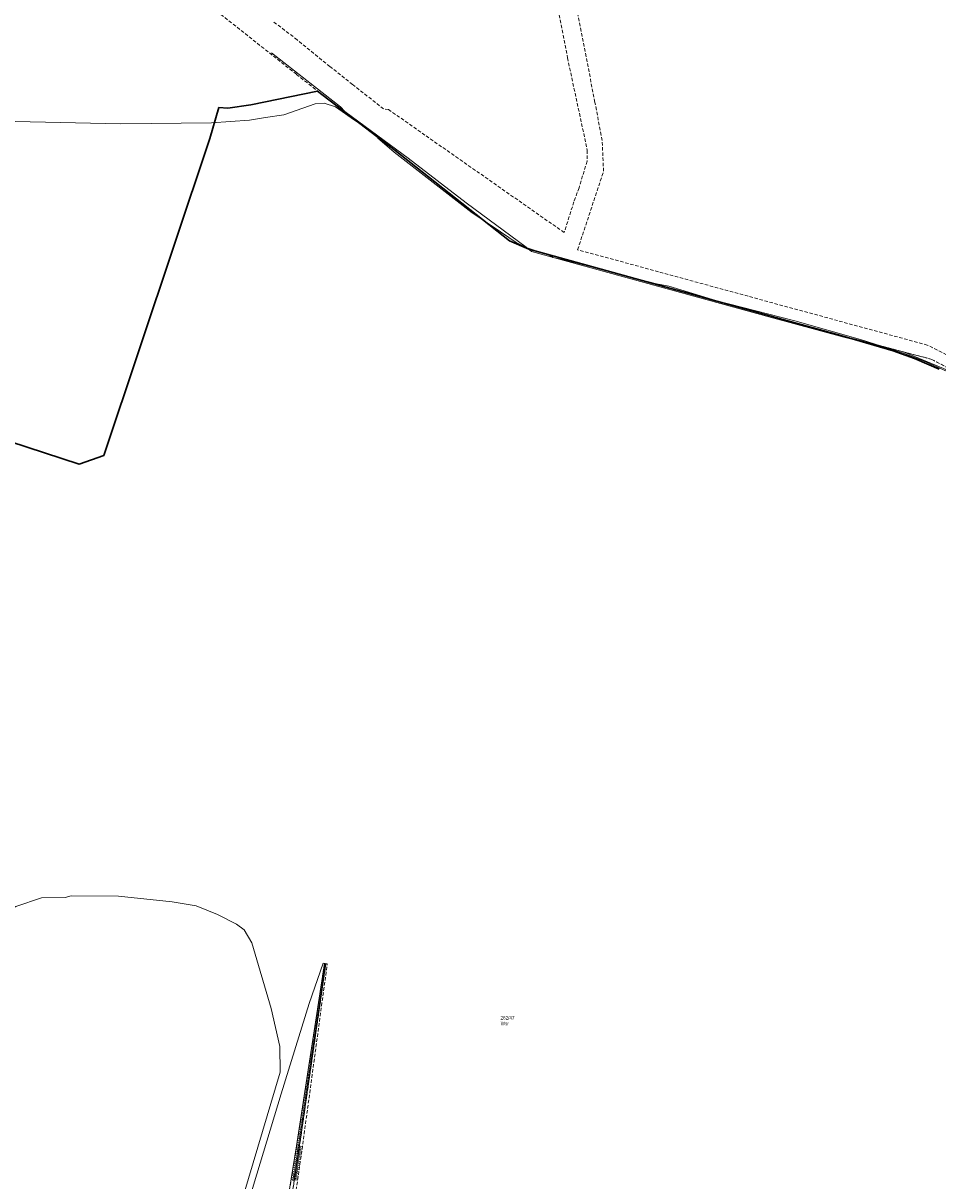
# Model space of a CAD drawing. Header units: metres. Extents: x 5548743 to 5556416, y 5707500 to 5714000.
# Tile 108 of 203: x 5552897 to 5553296, y 5711502 to 5712007. Entities that reach past the tile are written whole.
import ezdxf
from ezdxf.enums import TextEntityAlignment as Align

# ---------------------------------------------------------------- set-up
doc = ezdxf.new("R2010")
doc.units = ezdxf.units.M
doc.header["$MEASUREMENT"] = 0
doc.linetypes.add('1.5_0.75', pattern=[2.25, 1.5, -0.75])
doc.linetypes.add('219-1000', pattern=[0])
for name, color, linetype in [('000 Inne (niezydentyfikowane)', 7, 'CONTINUOUS'), ('210-oznaczenie konturu użytku gruntowego', 7, 'CONTINUOUS'), ('211-numer działki ewidencyjnej', 7, 'CONTINUOUS'), ('218-kontur użytku gruntowego', 7, 'CONTINUOUS'), ('219-działka ewidencyjna', 7, 'CONTINUOUS'), ('przewód telekomunikacyjny podziemny', 7, 'CONTINUOUS'), ('skarpa nieumocniona', 7, 'CONTINUOUS'), ('woda stojąca', 7, 'CONTINUOUS')]:
    doc.layers.add(name, color=color, linetype=linetype)
doc.styles.get("Standard").update_dxf_attribs({"font": 'Working1250', "width": 0.75})

msp = doc.modelspace()

# ---------------------------------------------------------------- linework, layer by layer
at = {"layer": '000 Inne (niezydentyfikowane)', "color": 252, "linetype": 'Continuous', "lineweight": 18, "flags": 128}
for points in [[(5553028.7, 5711593.06), (5553028.08, 5711593.15)], [(5553028.78, 5711593.55), (5553028.15, 5711593.64)], [(5553028.85, 5711594.05), (5553028.23, 5711594.14)], [(5553028.92, 5711594.55), (5553028.31, 5711594.63)], [(5553028.67, 5711592.81), (5553028.35, 5711592.86)], [(5553028.99, 5711595.04), (5553028.38, 5711595.13)], [(5553028.74, 5711593.31), (5553028.43, 5711593.35)], [(5553029.06, 5711595.54), (5553028.46, 5711595.62)], [(5553028.81, 5711593.8), (5553028.5, 5711593.85)], [(5553029.13, 5711596.03), (5553028.53, 5711596.12)], [(5553028.88, 5711594.3), (5553028.58, 5711594.34)], [(5553029.2, 5711596.53), (5553028.61, 5711596.61)], [(5553028.95, 5711594.79), (5553028.65, 5711594.84)], [(5553029.03, 5711595.29), (5553028.72, 5711595.33)], [(5553029.1, 5711595.78), (5553028.8, 5711595.83)], [(5553029.17, 5711596.28), (5553028.87, 5711596.32)], [(5553029.24, 5711596.78), (5553028.94, 5711596.82)], [(5553027.92, 5711587.61), (5553027.25, 5711587.7)], [(5553027.99, 5711588.1), (5553027.32, 5711588.2)], [(5553028.06, 5711588.6), (5553027.4, 5711588.69)], [(5553028.13, 5711589.09), (5553027.48, 5711589.19)], [(5553028.2, 5711589.59), (5553027.55, 5711589.68)], [(5553027.95, 5711587.85), (5553027.62, 5711587.9)], [(5553028.27, 5711590.08), (5553027.63, 5711590.18)], [(5553028.02, 5711588.35), (5553027.69, 5711588.4)], [(5553028.35, 5711590.58), (5553027.7, 5711590.67)], [(5553028.1, 5711588.85), (5553027.77, 5711588.89)], [(5553028.42, 5711591.08), (5553027.78, 5711591.17)], [(5553028.17, 5711589.34), (5553027.84, 5711589.39)], [(5553028.49, 5711591.57), (5553027.85, 5711591.66)], [(5553028.24, 5711589.84), (5553027.91, 5711589.88)], [(5553028.56, 5711592.07), (5553027.93, 5711592.16)], [(5553028.31, 5711590.33), (5553027.99, 5711590.38)], [(5553028.63, 5711592.56), (5553028, 5711592.65)], [(5553028.38, 5711590.83), (5553028.06, 5711590.87)], [(5553028.45, 5711591.32), (5553028.13, 5711591.37)], [(5553028.52, 5711591.82), (5553028.21, 5711591.87)], [(5553028.6, 5711592.31), (5553028.28, 5711592.36)], [(5553027.2, 5711582.65), (5553026.49, 5711582.75)], [(5553027.27, 5711583.15), (5553026.57, 5711583.25)], [(5553027.34, 5711583.64), (5553026.65, 5711583.74)], [(5553027.42, 5711584.14), (5553026.72, 5711584.24)], [(5553027.49, 5711584.63), (5553026.8, 5711584.73)], [(5553027.56, 5711585.13), (5553026.87, 5711585.23)], [(5553027.24, 5711582.9), (5553026.88, 5711582.95)], [(5553027.63, 5711585.62), (5553026.95, 5711585.72)], [(5553027.31, 5711583.39), (5553026.96, 5711583.44)], [(5553027.7, 5711586.12), (5553027.02, 5711586.22)], [(5553027.38, 5711583.89), (5553027.03, 5711583.94)], [(5553027.77, 5711586.62), (5553027.1, 5711586.71)], [(5553027.45, 5711584.38), (5553027.1, 5711584.43)], [(5553027.84, 5711587.11), (5553027.17, 5711587.21)], [(5553027.52, 5711584.88), (5553027.18, 5711584.93)], [(5553027.59, 5711585.38), (5553027.25, 5711585.43)], [(5553027.67, 5711585.87), (5553027.33, 5711585.92)], [(5553027.74, 5711586.37), (5553027.4, 5711586.42)], [(5553027.81, 5711586.86), (5553027.47, 5711586.91)], [(5553027.88, 5711587.36), (5553027.55, 5711587.41)], [(5553026.48, 5711577.69), (5553025.74, 5711577.8)], [(5553026.56, 5711578.19), (5553025.82, 5711578.3)], [(5553026.63, 5711578.69), (5553025.89, 5711578.79)], [(5553026.7, 5711579.18), (5553025.97, 5711579.29)], [(5553026.77, 5711579.68), (5553026.04, 5711579.78)], [(5553026.84, 5711580.17), (5553026.12, 5711580.28)], [(5553026.52, 5711577.94), (5553026.15, 5711578)], [(5553026.91, 5711580.67), (5553026.19, 5711580.77)], [(5553026.59, 5711578.44), (5553026.22, 5711578.49)], [(5553026.99, 5711581.16), (5553026.27, 5711581.27)], [(5553026.66, 5711578.93), (5553026.3, 5711578.99)], [(5553027.06, 5711581.66), (5553026.34, 5711581.76)], [(5553026.73, 5711579.43), (5553026.37, 5711579.48)], [(5553027.13, 5711582.15), (5553026.42, 5711582.26)], [(5553026.81, 5711579.92), (5553026.44, 5711579.98)], [(5553026.88, 5711580.42), (5553026.52, 5711580.47)], [(5553026.95, 5711580.92), (5553026.59, 5711580.97)], [(5553027.02, 5711581.41), (5553026.66, 5711581.46)], [(5553027.09, 5711581.91), (5553026.74, 5711581.96)], [(5553027.16, 5711582.4), (5553026.81, 5711582.45)], [(5553025.75, 5711572.59), (5553024.96, 5711572.7)], [(5553025.82, 5711573.11), (5553025.04, 5711573.22)], [(5553025.9, 5711573.63), (5553025.12, 5711573.74)], [(5553025.97, 5711574.15), (5553025.2, 5711574.26)], [(5553026.05, 5711574.66), (5553025.28, 5711574.77)], [(5553026.12, 5711575.17), (5553025.36, 5711575.28)], [(5553025.78, 5711572.85), (5553025.39, 5711572.9)], [(5553026.19, 5711575.68), (5553025.43, 5711575.79)], [(5553025.86, 5711573.37), (5553025.47, 5711573.43)], [(5553026.27, 5711576.19), (5553025.51, 5711576.3)], [(5553025.93, 5711573.89), (5553025.55, 5711573.94)], [(5553026.34, 5711576.69), (5553025.59, 5711576.8)], [(5553026.01, 5711574.4), (5553025.62, 5711574.46)], [(5553026.41, 5711577.19), (5553025.66, 5711577.3)], [(5553026.08, 5711574.92), (5553025.7, 5711574.97)], [(5553026.16, 5711575.43), (5553025.78, 5711575.48)], [(5553026.23, 5711575.94), (5553025.85, 5711575.99)], [(5553026.3, 5711576.44), (5553025.93, 5711576.5)], [(5553026.38, 5711576.94), (5553026, 5711577)], [(5553026.45, 5711577.44), (5553026.07, 5711577.5)], [(5553025.05, 5711567.75), (5553024.23, 5711567.87)], [(5553025.13, 5711568.3), (5553024.31, 5711568.42)], [(5553025.21, 5711568.85), (5553024.39, 5711568.97)], [(5553025.28, 5711569.39), (5553024.48, 5711569.51)], [(5553025.36, 5711569.93), (5553024.56, 5711570.05)], [(5553025.01, 5711567.48), (5553024.6, 5711567.54)], [(5553025.44, 5711570.47), (5553024.64, 5711570.58)], [(5553025.09, 5711568.03), (5553024.68, 5711568.09)], [(5553025.52, 5711571), (5553024.72, 5711571.12)], [(5553025.17, 5711568.58), (5553024.76, 5711568.63)], [(5553025.59, 5711571.53), (5553024.8, 5711571.65)], [(5553025.25, 5711569.12), (5553024.84, 5711569.18)], [(5553025.67, 5711572.06), (5553024.88, 5711572.17)], [(5553025.32, 5711569.66), (5553024.92, 5711569.72)], [(5553025.4, 5711570.2), (5553025, 5711570.26)], [(5553025.48, 5711570.73), (5553025.08, 5711570.79)], [(5553025.56, 5711571.27), (5553025.16, 5711571.32)], [(5553025.63, 5711571.8), (5553025.24, 5711571.85)], [(5553025.71, 5711572.32), (5553025.32, 5711572.38)], [(5553024.32, 5711562.69), (5553023.46, 5711562.82)], [(5553024.4, 5711563.27), (5553023.54, 5711563.39)], [(5553024.48, 5711563.84), (5553023.63, 5711563.96)], [(5553024.56, 5711564.41), (5553023.72, 5711564.53)], [(5553024.65, 5711564.97), (5553023.8, 5711565.09)], [(5553024.28, 5711562.4), (5553023.84, 5711562.47)], [(5553024.73, 5711565.53), (5553023.89, 5711565.66)], [(5553024.36, 5711562.98), (5553023.93, 5711563.04)], [(5553024.81, 5711566.09), (5553023.97, 5711566.21)], [(5553024.44, 5711563.55), (5553024.01, 5711563.61)], [(5553024.89, 5711566.65), (5553024.06, 5711566.77)], [(5553024.52, 5711564.12), (5553024.1, 5711564.18)], [(5553024.97, 5711567.2), (5553024.14, 5711567.32)], [(5553024.61, 5711564.69), (5553024.18, 5711564.75)], [(5553024.69, 5711565.25), (5553024.27, 5711565.31)], [(5553024.77, 5711565.81), (5553024.35, 5711565.87)], [(5553024.85, 5711566.37), (5553024.43, 5711566.43)], [(5553024.93, 5711566.93), (5553024.51, 5711566.99)], [(5553023.55, 5711557.38), (5553022.65, 5711557.52)], [(5553023.64, 5711557.99), (5553022.74, 5711558.12)], [(5553023.72, 5711558.59), (5553022.83, 5711558.71)], [(5553023.81, 5711559.18), (5553022.92, 5711559.31)], [(5553023.9, 5711559.77), (5553023.01, 5711559.9)], [(5553023.98, 5711560.36), (5553023.1, 5711560.49)], [(5553023.59, 5711557.69), (5553023.14, 5711557.75)], [(5553024.07, 5711560.95), (5553023.19, 5711561.08)], [(5553023.68, 5711558.29), (5553023.23, 5711558.35)], [(5553024.15, 5711561.53), (5553023.28, 5711561.66)], [(5553023.77, 5711558.88), (5553023.32, 5711558.95)], [(5553024.23, 5711562.11), (5553023.37, 5711562.24)], [(5553023.85, 5711559.48), (5553023.41, 5711559.54)], [(5553023.94, 5711560.07), (5553023.5, 5711560.13)], [(5553024.02, 5711560.66), (5553023.58, 5711560.72)], [(5553024.11, 5711561.24), (5553023.67, 5711561.31)], [(5553024.19, 5711561.82), (5553023.76, 5711561.89)], [(5553022.84, 5711552.45), (5553021.9, 5711552.59)], [(5553022.93, 5711553.08), (5553021.99, 5711553.22)], [(5553023.02, 5711553.71), (5553022.09, 5711553.84)], [(5553023.11, 5711554.33), (5553022.18, 5711554.46)], [(5553023.2, 5711554.94), (5553022.28, 5711555.08)], [(5553023.29, 5711555.56), (5553022.37, 5711555.69)], [(5553022.88, 5711552.77), (5553022.41, 5711552.84)], [(5553023.38, 5711556.17), (5553022.46, 5711556.3)], [(5553022.97, 5711553.39), (5553022.51, 5711553.46)], [(5553023.46, 5711556.78), (5553022.56, 5711556.91)], [(5553023.06, 5711554.02), (5553022.6, 5711554.08)], [(5553023.15, 5711554.64), (5553022.69, 5711554.7)], [(5553023.24, 5711555.25), (5553022.78, 5711555.32)], [(5553023.33, 5711555.87), (5553022.87, 5711555.93)], [(5553023.42, 5711556.48), (5553022.96, 5711556.54)], [(5553023.51, 5711557.08), (5553023.05, 5711557.15)], [(5553022.1, 5711547.31), (5553021.11, 5711547.45)], [(5553022.19, 5711547.97), (5553021.21, 5711548.11)], [(5553022.28, 5711548.62), (5553021.31, 5711548.76)], [(5553022.38, 5711549.27), (5553021.41, 5711549.41)], [(5553022.47, 5711549.91), (5553021.51, 5711550.05)], [(5553022.56, 5711550.55), (5553021.61, 5711550.69)], [(5553022.14, 5711547.64), (5553021.65, 5711547.71)], [(5553022.66, 5711551.19), (5553021.7, 5711551.33)], [(5553022.24, 5711548.29), (5553021.75, 5711548.36)], [(5553022.75, 5711551.82), (5553021.8, 5711551.96)], [(5553022.33, 5711548.94), (5553021.85, 5711549.01)], [(5553022.42, 5711549.59), (5553021.94, 5711549.66)], [(5553022.52, 5711550.23), (5553022.04, 5711550.3)], [(5553022.61, 5711550.87), (5553022.13, 5711550.94)], [(5553022.7, 5711551.51), (5553022.23, 5711551.57)], [(5553022.79, 5711552.14), (5553022.32, 5711552.21)], [(5553021.42, 5711542.63), (5553020.4, 5711542.78)], [(5553021.52, 5711543.31), (5553020.5, 5711543.46)], [(5553021.62, 5711543.99), (5553020.61, 5711544.13)], [(5553021.71, 5711544.66), (5553020.71, 5711544.8)], [(5553021.81, 5711545.33), (5553020.81, 5711545.47)], [(5553021.37, 5711542.29), (5553020.86, 5711542.37)], [(5553021.91, 5711545.99), (5553020.91, 5711546.14)], [(5553021.47, 5711542.97), (5553020.96, 5711543.05)], [(5553022, 5711546.65), (5553021.01, 5711546.8)], [(5553021.57, 5711543.65), (5553021.06, 5711543.72)], [(5553021.66, 5711544.32), (5553021.16, 5711544.4)], [(5553021.76, 5711544.99), (5553021.26, 5711545.07)], [(5553021.86, 5711545.66), (5553021.36, 5711545.73)], [(5553021.95, 5711546.32), (5553021.46, 5711546.4)], [(5553022.05, 5711546.98), (5553021.56, 5711547.05)], [(5553020.72, 5711537.78), (5553019.66, 5711537.93)], [(5553020.82, 5711538.49), (5553019.77, 5711538.64)], [(5553020.92, 5711539.19), (5553019.88, 5711539.34)], [(5553021.02, 5711539.88), (5553019.98, 5711540.03)], [(5553021.12, 5711540.58), (5553020.09, 5711540.73)], [(5553020.67, 5711537.43), (5553020.14, 5711537.5)], [(5553021.22, 5711541.27), (5553020.19, 5711541.41)], [(5553020.77, 5711538.13), (5553020.24, 5711538.21)], [(5553021.32, 5711541.95), (5553020.3, 5711542.1)], [(5553020.87, 5711538.84), (5553020.35, 5711538.91)], [(5553020.97, 5711539.53), (5553020.45, 5711539.61)], [(5553021.07, 5711540.23), (5553020.55, 5711540.3)], [(5553021.17, 5711540.92), (5553020.66, 5711541)], [(5553021.27, 5711541.61), (5553020.76, 5711541.68)], [(5553019.99, 5711532.75), (5553018.9, 5711532.91)], [(5553020.1, 5711533.48), (5553019.01, 5711533.64)], [(5553020.2, 5711534.2), (5553019.12, 5711534.36)], [(5553020.31, 5711534.93), (5553019.23, 5711535.08)], [(5553020.41, 5711535.65), (5553019.34, 5711535.8)], [(5553019.94, 5711532.38), (5553019.39, 5711532.46)], [(5553020.51, 5711536.36), (5553019.45, 5711536.52)], [(5553020.04, 5711533.11), (5553019.5, 5711533.19)], [(5553020.62, 5711537.07), (5553019.55, 5711537.23)], [(5553020.15, 5711533.84), (5553019.61, 5711533.92)], [(5553020.25, 5711534.57), (5553019.71, 5711534.64)], [(5553020.36, 5711535.29), (5553019.82, 5711535.37)], [(5553020.46, 5711536), (5553019.93, 5711536.08)], [(5553020.57, 5711536.72), (5553020.03, 5711536.79)], [(5553019.24, 5711527.53), (5553018.1, 5711527.69)], [(5553019.35, 5711528.28), (5553018.22, 5711528.45)], [(5553019.46, 5711529.04), (5553018.33, 5711529.2)], [(5553019.56, 5711529.79), (5553018.45, 5711529.95)], [(5553019.67, 5711530.53), (5553018.56, 5711530.69)], [(5553019.18, 5711527.15), (5553018.61, 5711527.23)], [(5553019.78, 5711531.28), (5553018.67, 5711531.44)], [(5553019.29, 5711527.91), (5553018.73, 5711527.99)], [(5553019.89, 5711532.01), (5553018.78, 5711532.17)], [(5553019.4, 5711528.66), (5553018.84, 5711528.74)], [(5553019.51, 5711529.41), (5553018.95, 5711529.49)], [(5553019.62, 5711530.16), (5553019.06, 5711530.24)], [(5553019.73, 5711530.91), (5553019.17, 5711530.99)], [(5553019.83, 5711531.64), (5553019.28, 5711531.72)], [(5553018.46, 5711522.11), (5553017.28, 5711522.28)], [(5553018.57, 5711522.9), (5553017.4, 5711523.07)], [(5553018.68, 5711523.68), (5553017.52, 5711523.85)], [(5553018.79, 5711524.46), (5553017.63, 5711524.62)], [(5553018.91, 5711525.23), (5553017.75, 5711525.4)], [(5553019.02, 5711526), (5553017.87, 5711526.17)], [(5553018.51, 5711522.51), (5553017.92, 5711522.59)], [(5553019.13, 5711526.77), (5553017.99, 5711526.93)], [(5553018.63, 5711523.29), (5553018.04, 5711523.37)], [(5553018.74, 5711524.07), (5553018.16, 5711524.15)], [(5553018.85, 5711524.84), (5553018.27, 5711524.93)], [(5553018.96, 5711525.62), (5553018.39, 5711525.7)], [(5553019.07, 5711526.38), (5553018.5, 5711526.47)], [(5553017.76, 5711517.31), (5553016.55, 5711517.5)], [(5553017.88, 5711518.12), (5553016.67, 5711518.3)], [(5553018, 5711518.93), (5553016.79, 5711519.1)], [(5553018.11, 5711519.73), (5553016.91, 5711519.9)], [(5553018.23, 5711520.53), (5553017.04, 5711520.7)], [(5553018.34, 5711521.32), (5553017.16, 5711521.49)], [(5553017.82, 5711517.72), (5553017.21, 5711517.81)], [(5553017.94, 5711518.52), (5553017.33, 5711518.61)], [(5553018.05, 5711519.33), (5553017.45, 5711519.42)], [(5553018.17, 5711520.13), (5553017.57, 5711520.22)], [(5553018.28, 5711520.93), (5553017.69, 5711521.01)], [(5553017.75, 5711517.29), (5553019.04, 5711517.09)], [(5553018.4, 5711521.72), (5553017.81, 5711521.8)], [(5553017, 5711512.36), (5553015.74, 5711512.55)], [(5553017.13, 5711513.2), (5553015.88, 5711513.39)], [(5553017.26, 5711514.03), (5553016.01, 5711514.22)], [(5553017.38, 5711514.86), (5553016.15, 5711515.05)], [(5553017.51, 5711515.68), (5553016.28, 5711515.87)], [(5553017.63, 5711516.5), (5553016.42, 5711516.69)], [(5553017.07, 5711512.78), (5553016.44, 5711512.87)], [(5553017.19, 5711513.62), (5553016.57, 5711513.71)], [(5553017.32, 5711514.45), (5553016.7, 5711514.54)], [(5553017.45, 5711515.27), (5553016.83, 5711515.37)], [(5553017.57, 5711516.09), (5553016.96, 5711516.19)], [(5553016.99, 5711512.27), (5553017.66, 5711512.17)], [(5553017.06, 5711512.72), (5553018.39, 5711512.52)], [(5553017.7, 5711516.91), (5553017.09, 5711517)], [(5553017.12, 5711513.16), (5553017.79, 5711513.06)], [(5553017.19, 5711513.61), (5553018.52, 5711513.4)], [(5553017.26, 5711514.05), (5553017.92, 5711513.95)], [(5553017.33, 5711514.49), (5553018.65, 5711514.29)], [(5553017.39, 5711514.93), (5553018.06, 5711514.83)], [(5553017.46, 5711515.37), (5553018.78, 5711515.17)], [(5553017.53, 5711515.81), (5553018.18, 5711515.71)], [(5553017.6, 5711516.25), (5553018.9, 5711516.05)], [(5553017.67, 5711516.72), (5553018.32, 5711516.62)], [(5553016.21, 5711507.2), (5553014.9, 5711507.4)], [(5553016.35, 5711508.08), (5553015.04, 5711508.27)], [(5553016.48, 5711508.94), (5553015.19, 5711509.14)], [(5553016.61, 5711509.81), (5553015.33, 5711510)], [(5553016.74, 5711510.66), (5553015.47, 5711510.86)], [(5553016.87, 5711511.51), (5553015.6, 5711511.71)], [(5553016.28, 5711507.64), (5553015.63, 5711507.74)], [(5553016.41, 5711508.51), (5553015.76, 5711508.61)], [(5553016.55, 5711509.38), (5553015.9, 5711509.47)], [(5553016.68, 5711510.23), (5553016.04, 5711510.33)], [(5553016.81, 5711511.09), (5553016.17, 5711511.19)], [(5553016.23, 5711507.32), (5553017.6, 5711507.11)], [(5553016.3, 5711507.78), (5553016.98, 5711507.67)], [(5553016.94, 5711511.94), (5553016.31, 5711512.03)], [(5553016.37, 5711508.23), (5553017.73, 5711508.02)], [(5553016.44, 5711508.68), (5553017.12, 5711508.58)], [(5553016.51, 5711509.13), (5553017.87, 5711508.93)], [(5553016.58, 5711509.59), (5553017.26, 5711509.48)], [(5553016.65, 5711510.04), (5553018, 5711509.83)], [(5553016.72, 5711510.49), (5553017.39, 5711510.38)], [(5553016.78, 5711510.93), (5553018.13, 5711510.73)], [(5553016.85, 5711511.38), (5553017.52, 5711511.28)], [(5553016.92, 5711511.83), (5553018.26, 5711511.62)], [(5553015.53, 5711502.75), (5553014.18, 5711502.95)], [(5553015.67, 5711503.65), (5553014.32, 5711503.85)], [(5553015.81, 5711504.55), (5553014.47, 5711504.75)], [(5553015.94, 5711505.44), (5553014.62, 5711505.64)], [(5553016.08, 5711506.32), (5553014.76, 5711506.52)], [(5553015.46, 5711502.29), (5553014.78, 5711502.4)], [(5553015.6, 5711503.2), (5553014.93, 5711503.3)], [(5553015.74, 5711504.1), (5553015.07, 5711504.2)], [(5553015.88, 5711504.99), (5553015.21, 5711505.09)], [(5553016.01, 5711505.88), (5553015.35, 5711505.98)], [(5553016.15, 5711506.76), (5553015.49, 5711506.86)], [(5553015.53, 5711502.72), (5553016.93, 5711502.51)], [(5553015.6, 5711503.19), (5553016.3, 5711503.08)], [(5553015.67, 5711503.65), (5553017.06, 5711503.44)], [(5553015.74, 5711504.11), (5553016.44, 5711504.01)], [(5553015.81, 5711504.57), (5553017.2, 5711504.36)], [(5553015.88, 5711505.03), (5553016.57, 5711504.93)], [(5553015.95, 5711505.49), (5553017.33, 5711505.28)], [(5553016.02, 5711505.95), (5553016.71, 5711505.85)], [(5553016.09, 5711506.41), (5553017.47, 5711506.2)], [(5553016.16, 5711506.87), (5553016.85, 5711506.76)]]:
    msp.add_lwpolyline(points, dxfattribs=at)
at = {"layer": '218-kontur użytku gruntowego', "color": 70, "linetype": '1.5_0.75', "lineweight": 18, "flags": 128}
for points in [[(5553146.52, 5711972.1), (5553128.76, 5712063.49)], [(5552978.22, 5712014.61), (5553016.49, 5711984.26)], [(5553130.1, 5712014.69), (5553134.56, 5711991.52)], [(5553016.77, 5711999.35), (5553006.05, 5712007.5)], [(5553031.05, 5711987.69), (5553016.77, 5711999.35)], [(5553134.56, 5711991.52), (5553143.19, 5711951.22)], [(5553040.9, 5711979.87), (5553031.05, 5711987.69)], [(5553016.49, 5711984.26), (5553025.62, 5711977.02)], [(5553025.62, 5711977.02), (5552996.59, 5711971.05)], [(5553059.48, 5711951.14), (5553025.62, 5711977.02)], [(5553025.62, 5711977.02), (5553059.48, 5711951.14)], [(5553041.25, 5711979.61), (5553040.9, 5711979.87)], [(5553054.4, 5711969.23), (5553041.25, 5711979.61)], [(5552996.59, 5711971.05), (5552986.61, 5711969.58)], [(5553149.68, 5711955.5), (5553146.52, 5711972.1)], [(5552982.12, 5711967.96), (5552980.61, 5711962.84)], [(5552982.67, 5711969.79), (5552982.12, 5711967.96)], [(5552986.61, 5711969.58), (5552982.67, 5711969.79)], [(5553056.58, 5711968.94), (5553054.4, 5711969.23)], [(5553072.46, 5711957.83), (5553056.58, 5711968.94)], [(5552980.61, 5711962.84), (5552978.67, 5711956.32)], [(5552978.67, 5711956.32), (5552932.58, 5711818.19)], [(5553133.13, 5711915.38), (5553072.46, 5711957.83)], [(5553109.28, 5711911.79), (5553059.48, 5711951.14)], [(5553059.48, 5711951.14), (5553109.28, 5711911.79)], [(5553143.19, 5711951.22), (5553143.1, 5711946.47)], [(5553150.27, 5711942.07), (5553149.68, 5711955.5)], [(5553143.1, 5711946.47), (5553139.58, 5711934.88)], [(5553138.98, 5711907.89), (5553150.27, 5711942.07)], [(5553139.58, 5711934.88), (5553137.35, 5711928.79)], [(5553137.35, 5711928.79), (5553133.13, 5711915.38)], [(5553117.75, 5711908.14), (5553109.28, 5711911.79)], [(5553109.28, 5711911.79), (5553117.75, 5711908.14)], [(5553252.71, 5711870.83), (5553117.75, 5711908.14)], [(5553117.75, 5711908.14), (5553252.71, 5711870.83)], [(5553291.37, 5711866.35), (5553138.98, 5711907.89)], [(5553289.92, 5711861.03), (5553252.71, 5711870.83)], [(5553252.71, 5711870.83), (5553289.92, 5711861.03)], [(5552921.79, 5711814.41), (5552756.45, 5711868.38)], [(5553301.8, 5711861.14), (5553291.37, 5711866.35)], [(5553293.3, 5711860.14), (5553289.92, 5711861.03)], [(5553289.92, 5711861.03), (5553293.3, 5711860.14)], [(5553300.66, 5711856.22), (5553293.3, 5711860.14)], [(5553293.3, 5711860.14), (5553300.66, 5711856.22)], [(5552932.58, 5711818.19), (5552921.79, 5711814.41)]]:
    msp.add_lwpolyline(points, dxfattribs=at)
at = {"layer": '219-działka ewidencyjna', "color": 94, "linetype": '219-1000', "lineweight": 30, "flags": 128}
for points in [[(5553025.62, 5711977.02), (5552996.59, 5711971.05)], [(5553025.62, 5711977.02), (5553059.48, 5711951.14)], [(5552996.59, 5711971.05), (5552986.61, 5711969.58)], [(5552982.67, 5711969.79), (5552978.67, 5711956.32)], [(5552982.67, 5711969.79), (5552986.61, 5711969.58)], [(5552978.67, 5711956.32), (5552932.58, 5711818.19)], [(5553059.48, 5711951.14), (5553109.28, 5711911.79)], [(5553109.28, 5711911.79), (5553117.75, 5711908.14)], [(5553117.75, 5711908.14), (5553252.71, 5711870.83)], [(5552921.79, 5711814.41), (5552748.79, 5711870.89)], [(5553276.41, 5711863.9), (5553252.71, 5711870.83)], [(5553276.41, 5711863.9), (5553285.84, 5711860.44)], [(5553285.84, 5711860.44), (5553296.51, 5711855.8)], [(5552932.58, 5711818.19), (5552921.79, 5711814.41)]]:
    msp.add_lwpolyline(points, dxfattribs=at)
at = {"layer": 'przewód telekomunikacyjny podziemny', "color": 30, "linetype": 'Continuous', "lineweight": 18, "flags": 128}
for points in [[(5553005.54, 5711993.68), (5553035.71, 5711970.18), (5553037.47, 5711968.12), (5553065.17, 5711947.76), (5553090.34, 5711928.31), (5553116.56, 5711908.96), (5553118.9, 5711907.13), (5553222.86, 5711878.52), (5553254.96, 5711869.8), (5553281.02, 5711863.46), (5553305.44, 5711853.24)], [(5553304.79, 5711852.62), (5553290.66, 5711859.06), (5553280.99, 5711862.8), (5553262.28, 5711868.83), (5553233.63, 5711876.93), (5553199.69, 5711885.63), (5553178.71, 5711892.01), (5553173.3, 5711893.09), (5553134.27, 5711903.15), (5553128.13, 5711904.48), (5553126.69, 5711905.52), (5553116.49, 5711908.81), (5553112.19, 5711911.05), (5553102.23, 5711917.85), (5553092.98, 5711924.02), (5553059.08, 5711950.45), (5553051.92, 5711956.46), (5553051.51, 5711957.72), (5553047.92, 5711960.34), (5553041.72, 5711964.27), (5553033.44, 5711970.16), (5553028.52, 5711971.77), (5553024.54, 5711971.43), (5553010.9, 5711966.6), (5553002.98, 5711965.49), (5552995.99, 5711964.34), (5552979.49, 5711963.17), (5552939.94, 5711962.7), (5552893.88, 5711963.7)]]:
    msp.add_lwpolyline(points, dxfattribs=at)
at = {"layer": 'skarpa nieumocniona', "color": 252, "linetype": '1.5_0.75', "lineweight": 18, "flags": 128}
for points in [[(5552970, 5711354.71), (5552971.36, 5711354.37), (5553012.5, 5711482.89), (5553017.83, 5711517.78), (5553029.26, 5711596.91), (5553028.66, 5711596.96), (5553016.54, 5711517.45), (5553011, 5711483.45)], [(5552970, 5711354.71), (5552971.36, 5711354.37), (5553012.5, 5711482.89), (5553017.83, 5711517.78), (5553029.26, 5711596.91), (5553028.66, 5711596.96), (5553016.54, 5711517.45), (5553011, 5711483.45)], [(5552972.91, 5711354), (5553013.31, 5711480.94), (5553013.73, 5711481.84), (5553014.06, 5711482.8), (5553014.18, 5711483.79), (5553018.76, 5711515.02), (5553029.88, 5711596.85), (5553029.26, 5711596.91), (5553017.83, 5711517.78), (5553012.5, 5711482.89), (5552971.36, 5711354.37)], [(5552972.91, 5711354), (5553013.31, 5711480.94), (5553013.73, 5711481.84), (5553014.06, 5711482.8), (5553014.18, 5711483.79), (5553018.76, 5711515.02), (5553029.88, 5711596.85), (5553029.26, 5711596.91), (5553017.83, 5711517.78), (5553012.5, 5711482.89), (5552971.36, 5711354.37)]]:
    msp.add_lwpolyline(points, close=True, dxfattribs=at)
at = {"layer": 'woda stojąca', "color": 141, "linetype": 'Continuous', "lineweight": 18, "flags": 128}
msp.add_lwpolyline([(5552987.8, 5711477.39), (5553009.3, 5711549.58), (5553009.25, 5711560.73), (5553005.45, 5711577.29), (5552997.04, 5711606), (5552993.66, 5711611.6), (5552990.32, 5711614.06), (5552982.1, 5711618.33), (5552972.78, 5711622.08), (5552962.35, 5711623.8), (5552938.83, 5711626.21), (5552918.25, 5711626.47), (5552915.64, 5711625.76), (5552905.37, 5711625.52), (5552894.11, 5711621.78), (5552888.71, 5711618.26), (5552885.16, 5711613.08), (5552883.99, 5711611.24), (5552880.83, 5711597.59), (5552873.57, 5711571.15), (5552863.66, 5711534.6), (5552854.03, 5711499.65)], dxfattribs=at)
msp.add_lwpolyline([(5552970, 5711354.71), (5553011, 5711483.45), (5553016.54, 5711517.45), (5553028.66, 5711596.96), (5553028.1, 5711597.1), (5553021.97, 5711579.51), (5553009.78, 5711540.24), (5552994.46, 5711489.39), (5552965.14, 5711393.8), (5552959.08, 5711379.21), (5552955.36, 5711367.38), (5552956.9, 5711357.94)], close=True, dxfattribs=at)

# ---------------------------------------------------------------- texts
at = {"layer": '210-oznaczenie konturu użytku gruntowego', "color": 70, "linetype": 'Continuous', "lineweight": 18, "width": 0.79}
msp.add_text('Wsr', height=1.5, dxfattribs=at).set_placement((5553105.48, 5711570.04))
at = {"layer": '211-numer działki ewidencyjnej', "color": 94, "linetype": 'Continuous', "lineweight": 30, "width": 0.79}
msp.add_text('262/47', height=1.5, dxfattribs=at).set_placement((5553105.39, 5711574.04), align=Align.TOP_LEFT)

doc.saveas('drawing.dxf')
